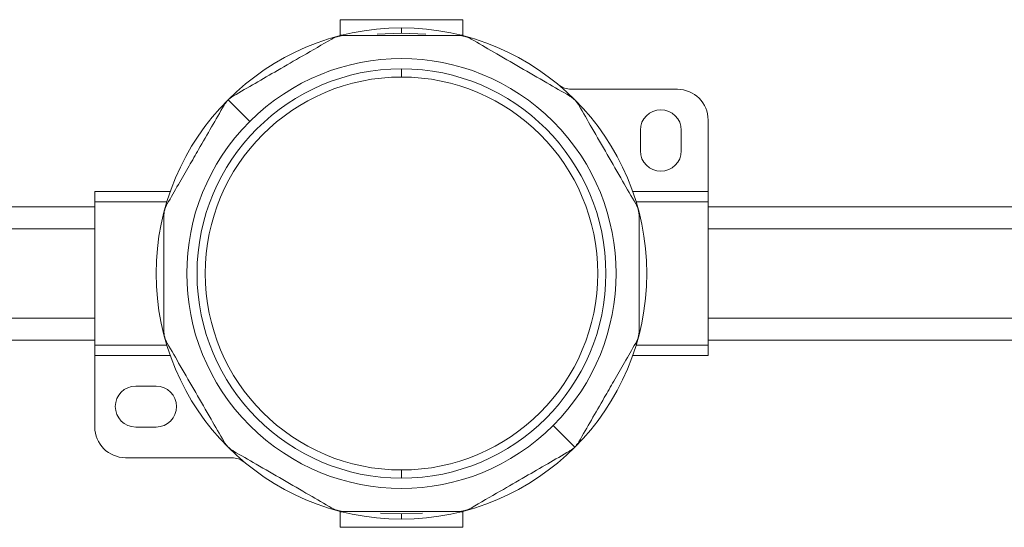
# Model space of a CAD drawing. Header units: millimetres. Extents: x -450 to 1924, y -64 to 425.
# Tile 25 of 41: x 476 to 573, y 375 to 425. Entities that reach past the tile are written whole.
import ezdxf

# ---------------------------------------------------------------- set-up
doc = ezdxf.new("R2010")
doc.units = ezdxf.units.MM

# ---------------------------------------------------------------- blocks, each defined once
blk = doc.blocks.new('Drawing View1')
at = {"color": 7, "linetype": 'Continuous', "lineweight": 18}
for p, q in [((624, 18.3), (636, 18.3)), ((624, 16.8), (624, 18.3)), ((630, 17), (630, 17.5)), ((636, 18.3), (636, 16.8)), ((624.246, 16.8), (624, 16.8)), ((624, 16.738), (624, 16.8)), ((627.624, 16.88), (630, 17)), ((632.376, 16.88), (630, 17)), ((636, 16.8), (635.754, 16.8)), ((636, 16.8), (636, 16.738)), ((630, 12.7), (630, 13.5)), ((646.613, 11.5), (657, 11.5)), ((615.151, 8.349), (613.042, 10.458)), ((660, 8.5), (660, 1.5)), ((653.373, 7.5), (653.373, 5.5)), ((657.373, 5.5), (657.373, 7.5)), ((607.373, 1.5), (600, 1.5)), ((600, 0.5), (600, 1.5)), ((660, 1.5), (652.627, 1.5)), ((660, 0.5), (660, 1.5)), ((600, 0), (460, 0)), ((607.044, 0.5), (600, 0.5)), ((600, -13.5), (600, 0.5)), ((660, 0.5), (652.956, 0.5)), ((660, -13.5), (660, 0.5)), ((730.112, 0), (660, 0)), ((600, -2.125), (460, -2.125)), ((730.112, -2.125), (660, -2.125)), ((600, -10.875), (460, -10.875)), ((730.112, -10.875), (660, -10.875)), ((460, -13), (600, -13)), ((660, -13), (730.112, -13)), ((607.044, -13.5), (600, -13.5)), ((600, -14.5), (600, -13.5)), ((660, -13.5), (652.956, -13.5)), ((660, -14.5), (660, -13.5)), ((607.373, -14.5), (600, -14.5)), ((600, -21.5), (600, -14.5)), ((660, -14.5), (652.627, -14.5)), ((606, -17.5), (604, -17.5)), ((604, -21.5), (606, -21.5)), ((644.849, -21.349), (646.958, -23.458)), ((613.387, -24.5), (603, -24.5)), ((630, -25.7), (630, -26.5)), ((624, -29.8), (624, -29.738)), ((624, -29.8), (624.246, -29.8)), ((624, -31.3), (624, -29.8)), ((635.754, -29.8), (636, -29.8)), ((636, -29.738), (636, -29.8)), ((636, -29.8), (636, -31.3)), ((630, -30), (627.945, -29.91)), ((630, -30), (632.055, -29.91)), ((630, -30), (630, -30.5)), ((636, -31.3), (624, -31.3))]:
    blk.add_line(p, q, dxfattribs=at)
for centre, radius, start, end in [((630, -6.5), 24, 90, 270), ((630, -6.5), 24, 270, 90), ((630, -6.5), 21, 315, 135), ((630, -6.5), 20, 90, 270), ((630, -6.5), 20, 270, 90), ((630, -6.5), 19.2, 90, 270), ((630, -6.5), 19.2, 270, 90), ((646.613, 13.5), 2, 230.28486, 270), ((657, 8.5), 3, 0, 90), ((655.373, 7.5), 2, 0, 180), ((630, -6.5), 21, 135, 315), ((655.373, 5.5), 2, 180, 0), ((604, -19.5), 2, 90, 270), ((606, -19.5), 2, 270, 90), ((603, -21.5), 3, 180, 270), ((613.387, -26.5), 2, 50.28486, 90)]:
    blk.add_arc(centre, radius, start, end, dxfattribs=at)
for points, knots in [([(613.56, 10.855), (614.265, 11.262), (615.68, 12.079), (617.964, 13.398), (620.498, 14.861), (622.245, 15.869), (623.19, 16.415)], [0, 0, 0, 0, 0.2237408, 0.4487787, 0.7017752, 1, 1, 1, 1]), ([(624.44, 16.75), (624.331, 16.746), (624.118, 16.738), (623.793, 16.671), (623.477, 16.567), (623.287, 16.466), (623.19, 16.415)], [0, 0, 0, 0, 0.254496, 0.498106, 0.743497, 1, 1, 1, 1]), ([(624.44, 16.75), (625.256, 16.75), (626.892, 16.75), (629.533, 16.75), (632.457, 16.75), (634.471, 16.75), (635.56, 16.75)], [0, 0, 0, 0, 0.224094, 0.44961, 0.702572, 1, 1, 1, 1]), ([(636.81, 16.415), (636.714, 16.466), (636.525, 16.566), (636.21, 16.671), (635.884, 16.738), (635.67, 16.746), (635.56, 16.75)], [0, 0, 0, 0, 0.254496, 0.498106, 0.743497, 1, 1, 1, 1]), ([(636.81, 16.415), (637.543, 15.992), (639.118, 15.082), (641.62, 13.638), (644.125, 12.192), (645.704, 11.28), (646.44, 10.855)], [0, 0, 0, 0, 0.23226, 0.499389, 0.766825, 1, 1, 1, 1]), ([(613.56, 10.855), (613.454, 10.789), (613.272, 10.675), (613.11, 10.522), (613.042, 10.458)], [0, 0, 0, 0, 0.58, 1, 1, 1, 1]), ([(647.355, 9.94), (647.296, 10.034), (647.181, 10.217), (646.959, 10.466), (646.711, 10.685), (646.532, 10.798), (646.44, 10.855)], [0, 0, 0, 0, 0.258213, 0.505601, 0.747215, 1, 1, 1, 1]), ([(607.085, 0.31), (607.447, 0.936), (608.148, 2.151), (609.184, 3.946), (610.268, 5.823), (611.424, 7.825), (612.239, 9.237), (612.645, 9.94)], [0, 0, 0, 0, 0.199065, 0.386215, 0.551993, 0.777039, 1, 1, 1, 1]), ([(613.042, 10.458), (612.96, 10.37), (612.809, 10.206), (612.697, 10.024), (612.645, 9.94)], [0, 0, 0, 0, 0.538734, 1, 1, 1, 1]), ([(647.355, 9.94), (647.779, 9.206), (648.689, 7.629), (650.134, 5.126), (651.58, 2.623), (652.491, 1.045), (652.915, 0.31)], [0, 0, 0, 0, 0.2325957, 0.4998156, 0.7671541, 1, 1, 1, 1]), ([(607.085, 0.31), (607.034, 0.214), (606.934, 0.025), (606.829, -0.29), (606.762, -0.616), (606.754, -0.83), (606.75, -0.94)], [0, 0, 0, 0, 0.254496, 0.498106, 0.743497, 1, 1, 1, 1]), ([(653.25, -0.94), (653.246, -0.83), (653.238, -0.613), (653.17, -0.286), (653.065, 0.028), (652.966, 0.214), (652.915, 0.31)], [0, 0, 0, 0, 0.2582, 0.505931, 0.747203, 1, 1, 1, 1]), ([(606.75, -12.06), (606.75, -11.211), (606.75, -9.389), (606.75, -6.498), (606.75, -3.608), (606.75, -1.787), (606.75, -0.94)], [0, 0, 0, 0, 0.232928, 0.500242, 0.767487, 1, 1, 1, 1]), ([(653.25, -0.94), (653.25, -1.789), (653.25, -3.611), (653.25, -6.502), (653.25, -9.392), (653.25, -11.213), (653.25, -12.06)], [0, 0, 0, 0, 0.232928, 0.500242, 0.767487, 1, 1, 1, 1]), ([(606.75, -12.06), (606.754, -12.17), (606.762, -12.387), (606.83, -12.714), (606.935, -13.028), (607.034, -13.214), (607.085, -13.31)], [0, 0, 0, 0, 0.2582, 0.505931, 0.747203, 1, 1, 1, 1]), ([(652.915, -13.31), (652.966, -13.214), (653.066, -13.025), (653.171, -12.71), (653.238, -12.384), (653.246, -12.17), (653.25, -12.06)], [0, 0, 0, 0, 0.254496, 0.498106, 0.743497, 1, 1, 1, 1]), ([(612.645, -22.94), (612.221, -22.206), (611.311, -20.629), (609.866, -18.126), (608.42, -15.623), (607.509, -14.045), (607.085, -13.31)], [0, 0, 0, 0, 0.2325957, 0.4998156, 0.7671541, 1, 1, 1, 1]), ([(652.915, -13.31), (652.553, -13.936), (651.852, -15.151), (650.816, -16.946), (649.732, -18.823), (648.576, -20.825), (647.761, -22.237), (647.355, -22.94)], [0, 0, 0, 0, 0.1990652, 0.3862146, 0.551993, 0.7770387, 1, 1, 1, 1]), ([(612.645, -22.94), (612.704, -23.034), (612.819, -23.217), (613.041, -23.466), (613.289, -23.685), (613.468, -23.798), (613.56, -23.855)], [0, 0, 0, 0, 0.2582132, 0.5056008, 0.7472154, 1, 1, 1, 1]), ([(646.958, -23.458), (647.04, -23.37), (647.191, -23.206), (647.303, -23.024), (647.355, -22.94)], [0, 0, 0, 0, 0.538734, 1, 1, 1, 1]), ([(623.19, -29.415), (622.457, -28.992), (620.882, -28.082), (618.38, -26.638), (615.875, -25.192), (614.296, -24.28), (613.56, -23.855)], [0, 0, 0, 0, 0.23226, 0.499389, 0.766825, 1, 1, 1, 1]), ([(646.44, -23.855), (645.735, -24.262), (644.32, -25.079), (642.036, -26.398), (639.502, -27.861), (637.755, -28.869), (636.81, -29.415)], [0, 0, 0, 0, 0.2237408, 0.4487787, 0.7017752, 1, 1, 1, 1]), ([(646.44, -23.855), (646.546, -23.789), (646.728, -23.675), (646.89, -23.522), (646.958, -23.458)], [0, 0, 0, 0, 0.58, 1, 1, 1, 1]), ([(623.19, -29.415), (623.286, -29.466), (623.475, -29.566), (623.79, -29.671), (624.116, -29.738), (624.33, -29.746), (624.44, -29.75)], [0, 0, 0, 0, 0.254496, 0.498106, 0.743497, 1, 1, 1, 1]), ([(635.56, -29.75), (634.744, -29.75), (633.108, -29.75), (630.467, -29.75), (627.543, -29.75), (625.529, -29.75), (624.44, -29.75)], [0, 0, 0, 0, 0.224094, 0.44961, 0.702572, 1, 1, 1, 1]), ([(635.56, -29.75), (635.669, -29.746), (635.882, -29.738), (636.207, -29.671), (636.523, -29.567), (636.713, -29.466), (636.81, -29.415)], [0, 0, 0, 0, 0.2544964, 0.4981059, 0.7434973, 1, 1, 1, 1])]:
    blk.add_open_spline(points, degree=3, knots=knots, dxfattribs=at)

msp = doc.modelspace()

# ---------------------------------------------------------------- block references
at = {"color": 7, "linetype": 'Continuous', "lineweight": 18}
msp.add_blockref('Drawing View1', (-116.291, 406.642), dxfattribs=at)

doc.saveas('drawing.dxf')
